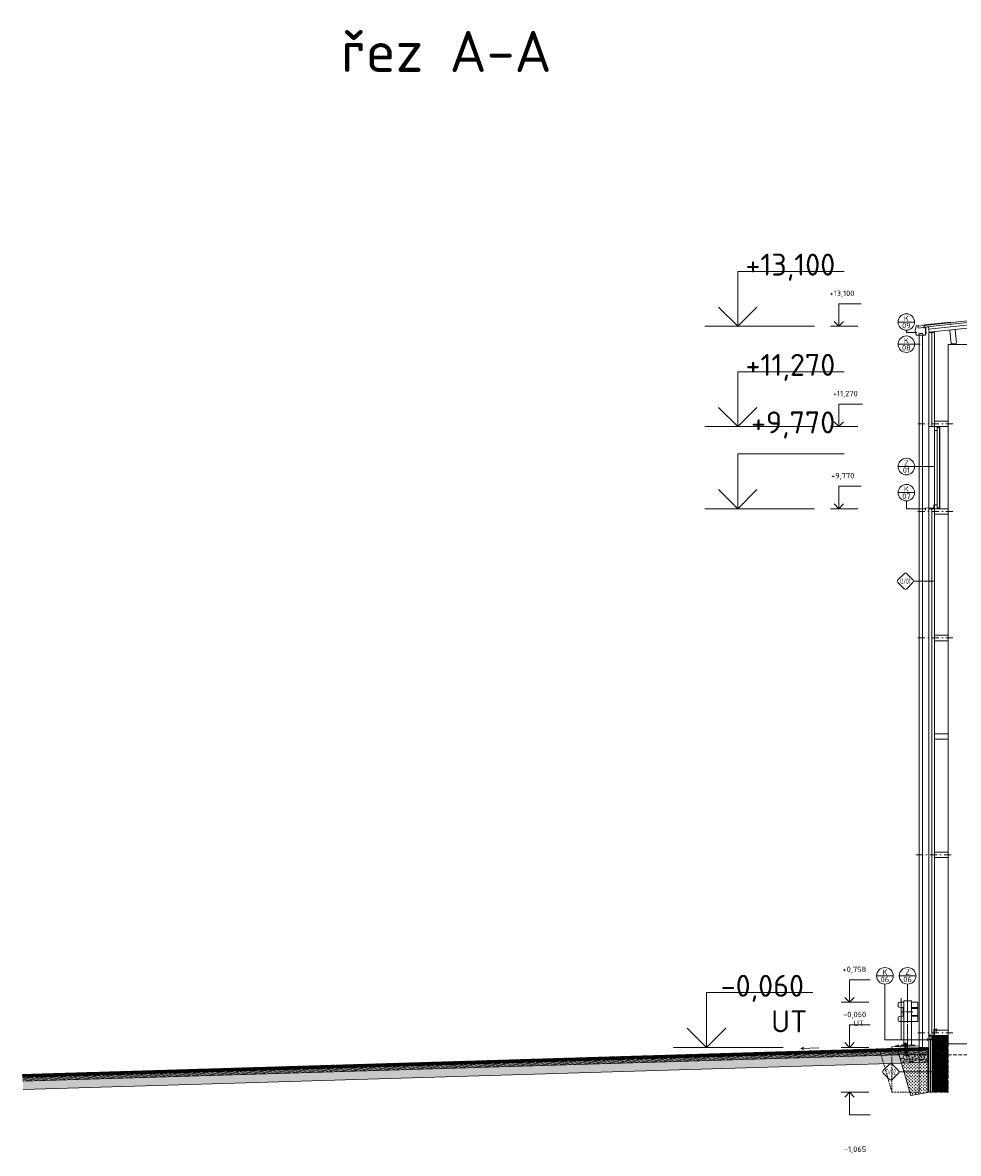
# Model space of a CAD drawing. Header units: millimetres. Extents: x -746391 to 410178, y -169697 to 100555.
# Tile 153 of 179: x 308835 to 325915, y -168407 to -147764. Entities that reach past the tile are written whole.
import ezdxf
from ezdxf.enums import TextEntityAlignment as Align

# ---------------------------------------------------------------- set-up
doc = ezdxf.new("R2010")
doc.units = ezdxf.units.MM
for name, pattern in [('AM_DIN_G_W050', [13.75, 9.75, -1.5, 1, -1.5]), ('CENTERX2', [101.6, 63.5, -12.7, 12.7, -12.7]), ('DASHDOT', [25.4, 12.7, -6.35, 0, -6.35]), ('HIDDEN', [9.525, 6.35, -3.175]), ('ČÁRKOVANÁ', [19.05, 12.7, -6.35])]:
    doc.linetypes.add(name, pattern=pattern)
doc.layers.get('0').update_dxf_attribs({"color": 9})
doc.layers.add('_____detaily', color=9, linetype='Continuous')
for name, color, linetype, lineweight in [('A99_N_kce-pohl', 9, 'Continuous', 9), ('A99_N_kce-rez-sil', 9, 'Continuous', 18), ('A99_N_kce-rez-ten', 9, 'Continuous', 9), ('A99_N_koty-200-vysk', 9, 'Continuous', 9), ('A99_N_koty-50-vysk', 9, 'Continuous', 9), ('A99_N_sraf', 9, 'Continuous', 0), ('A99_N_txt-popis-200', 9, 'Continuous', 5), ('A99_N_znaceni 50', 9, 'Continuous', 5), ('A99_S_kce-pohl', 9, 'Continuous', 5), ('A99_S_kce-rez-sil', 9, 'Continuous', 15), ('A99_S_osy', 9, 'CENTERX2', 5), ('A99_S_sraf', 9, 'Continuous', 9)]:
    doc.layers.add(name, color=color, linetype=linetype, lineweight=lineweight)
doc.styles.add('A99_kota', font='isocpeur.ttf', dxfattribs={"height": 2})
doc.styles.add('A99_popis', font='isocpeur.ttf')
doc.styles.add('ad_popis 100', font='isocpeur.ttf', dxfattribs={"height": 200})
doc.linetypes.add('IZOLACE', pattern='A,0.00254,-2.54,[134,ltypeshp.shx,S=2.54,R=0,X=-2.54,Y=0],-5.08,[134,ltypeshp.shx,S=2.54,R=180,X=2.54,Y=0],-2.54', length=10.16254)
pattern_1 = [(320, (326327.5, 52557.5), (-9.41282, -107.589027), [11.25, -123.75]), (265, (326327.5, 52557.5), (112.82882, 20.8127), [9, -99]), (10.4514, (326326.72, 52548.53), (103.41593, -86.776407), [9.56103, -105.171317]), (316.1842, (326357.5, 52557.5), (-24.82785, -160.08616), [16.875, -185.625]), (6.6356, (326355.43, 52544.16), (146.11768, -140.19941), [14.34154, -157.75695]), (261.1842, (326357.5, 52557.5), (146.11779, -140.19929), [13.5, -148.5]), (291, (326350, 52542.5), (-60.392834, -89.536058), [11.25, -123.75]), (236, (326350, 52542.5), (108.772507, -36.4973), [9, -99]), (341.4514, (326344.97, 52535.04), (48.379575, -126.033394), [9.56103, -105.171317]), (307.5, (326327.5, 52557.5), (49.934078, -1.823978), [0, -97.8, 0, -100.5, 0, -99.375]), (277.5, (326327.5, 52557.5), (59.161757, -39.46043), [0, -57.3, 0, -95.55, 0, -37.875]), (237.5, (326327.5, 52590.95), (-3.383231, -80.0733654), [0, -37.5, 0, -117, 0, -155.25]), (227.5, (326327.5, 52605.95), (15.015747, -87.477925), [0, -48.75, 0, -77.7, 0, -110.25])]
pattern_2 = [(15, (326327.5, 52557.5), (-5.1763809, 19.3185165), [])]

# ---------------------------------------------------------------- blocks, each defined once
blk = doc.blocks.new('*U79')
at = {"color": 0, "linetype": 'ByBlock', "lineweight": -2}
blk.add_line((-3, 0), (7, 0), dxfattribs=at)
for points in [[(0, 0), (0, 5), (0, 5), (9.7, 5)], [(-1.75, 1.75), (0, 0), (1.75, 1.75)]]:
    blk.add_lwpolyline(points, dxfattribs=at)
at = {"color": 0, "linetype": 'ByBlock', "lineweight": -2, "style": 'A99_kota'}
blk.add_attdef('POPIS', text='', height=2, rotation=360, dxfattribs=at).set_placement((9.2, 5.5), align=Align.BOTTOM_RIGHT)
blk.add_attdef('VYSKA', text='', height=2, rotation=360, dxfattribs=at).set_placement((9.2, 4.25), align=Align.TOP_RIGHT)
blk = doc.blocks.new('*U30')
at = {"color": 0, "linetype": 'ByBlock', "lineweight": -2}
blk.add_line((-3, 0), (7, 0), dxfattribs=at)
for points in [[(0, 0), (0, 5), (0, 5), (9.7, 5)], [(-1.75, 1.75), (0, 0), (1.75, 1.75)]]:
    blk.add_lwpolyline(points, dxfattribs=at)
at = {"color": 0, "linetype": 'ByBlock', "lineweight": -2, "style": 'A99_kota'}
for tag, p in [('VYSKA', (9.2, 7.75)), ('POPIS', (9.2, 4.5))]:
    blk.add_attdef(tag, text='', height=2, dxfattribs=at).set_placement(p, align=Align.TOP_RIGHT)
blk = doc.blocks.new('*U32')
at = {"color": 0, "linetype": 'ByBlock', "lineweight": -2}
blk.add_line((-3, 0), (7, 0), dxfattribs=at)
for points in [[(0, 0), (0, 5), (0, 5), (9.7, 5)], [(-1.75, 1.75), (0, 0), (1.75, 1.75)]]:
    blk.add_lwpolyline(points, dxfattribs=at)
at = {"color": 0, "linetype": 'ByBlock', "lineweight": -2, "style": 'A99_kota'}
for tag, p in [('VYSKA', (9.2, 7.75)), ('POPIS', (9.2, 4.5))]:
    blk.add_attdef(tag, text='', height=2, dxfattribs=at).set_placement(p, align=Align.TOP_RIGHT)
blk = doc.blocks.new('*U33')
at = {"color": 0, "linetype": 'ByBlock', "lineweight": -2}
blk.add_line((-3, 0), (7, 0), dxfattribs=at)
for points in [[(0, 0), (0, 8.2), (0, 8.2), (7.5, 8.2)], [(-1.75, 1.75), (0, 0), (1.75, 1.75)]]:
    blk.add_lwpolyline(points, dxfattribs=at)
at = {"color": 0, "linetype": 'ByBlock', "lineweight": -2, "style": 'A99_kota'}
for tag, p in [('VYSKA', (7.8, 10.95)), ('POPIS', (7, 7.7))]:
    blk.add_attdef(tag, text='', height=2, dxfattribs=at).set_placement(p, align=Align.TOP_RIGHT)
blk = doc.blocks.new('*U35')
at = {"color": 0, "linetype": 'ByBlock', "lineweight": -2}
blk.add_line((-3, 0), (7, 0), dxfattribs=at)
for points in [[(0, 0), (0, 8.2), (0, 8.2), (8.1, 8.2)], [(-1.75, 1.75), (0, 0), (1.75, 1.75)]]:
    blk.add_lwpolyline(points, dxfattribs=at)
at = {"color": 0, "linetype": 'ByBlock', "lineweight": -2, "style": 'A99_kota'}
for tag, p in [('VYSKA', (7.6, 10.95)), ('POPIS', (7.6, 7.7))]:
    blk.add_attdef(tag, text='', height=2, dxfattribs=at).set_placement(p, align=Align.TOP_RIGHT)
blk = doc.blocks.new('*U36')
at = {"color": 0, "linetype": 'ByBlock', "lineweight": -2}
blk.add_line((-3, 0), (7, 0), dxfattribs=at)
for points in [[(0, 0), (0, 8.2), (0, 8.2), (8.7, 8.2)], [(-1.75, 1.75), (0, 0), (1.75, 1.75)]]:
    blk.add_lwpolyline(points, dxfattribs=at)
at = {"color": 0, "linetype": 'ByBlock', "lineweight": -2, "style": 'A99_kota'}
for tag, p in [('VYSKA', (8.2, 10.95)), ('POPIS', (8.2, 7.7))]:
    blk.add_attdef(tag, text='', height=2, dxfattribs=at).set_placement(p, align=Align.TOP_RIGHT)
blk = doc.blocks.new('*U63')
at = {"color": 0}
for p, q in [((-0.72, 4.14), (-4.15, 0.71)), ((4.14, 0.71), (0.71, 4.14)), ((-4.15, -0.72), (-0.72, -4.15)), ((0.71, -4.15), (4.14, -0.72)), ((4.44, 0), (15.9, 0))]:
    blk.add_line(p, q, dxfattribs=at)
for centre, start, end in [((-3.43, 0), 135, 225), ((0, 3.42), 45, 135), ((3.42, 0), 315, 45), ((0, -3.43), 225, 315)]:
    blk.add_arc(centre, 1.01, start, end, dxfattribs=at)
at = {"color": 0, "linetype": 'ByBlock', "style": 'A99_popis', "width": 0.953108}
blk.add_attdef('SKLADBA', text='', height=3, rotation=0.01026, dxfattribs=at).set_placement((-2.86, -1.51), (2.86, -1.5), align=Align.FIT)
blk = doc.blocks.new('*U85')
at = {"color": 0}
for p, q in [((-0.72, 4.14), (-4.15, 0.71)), ((4.14, 0.71), (0.71, 4.14)), ((-4.15, -0.72), (-0.72, -4.15)), ((0.71, -4.15), (4.14, -0.72)), ((4.44, 0), (25.95, 0))]:
    blk.add_line(p, q, dxfattribs=at)
for centre, start, end in [((-3.43, 0), 135, 225), ((0, 3.42), 45, 135), ((3.42, 0), 315, 45), ((0, -3.43), 225, 315)]:
    blk.add_arc(centre, 1.01, start, end, dxfattribs=at)
at = {"color": 0, "linetype": 'ByBlock', "style": 'A99_popis', "width": 0.953108}
blk.add_attdef('SKLADBA', text='', height=3, rotation=0.01026, dxfattribs=at).set_placement((-2.86, -1.51), (2.86, -1.5), align=Align.FIT)
blk = doc.blocks.new('*U18')
at = {"color": 0, "linetype": 'ByBlock'}
blk.add_line((-3.02, 0), (3.02, 0), dxfattribs=at)
blk.add_circle((0, 0), 3.02, dxfattribs=at)
at = {"color": 0, "linetype": 'ByBlock', "style": 'A99_popis'}
for tag, p in [('KATEGORIE', (0, 1.31)), ('PRVEK', (0, -1.3))]:
    blk.add_attdef(tag, text='', height=2, dxfattribs=at).set_placement(p, align=Align.MIDDLE_CENTER)
blk = doc.blocks.new('*U245')
at = {"color": 0, "linetype": 'ByBlock', "lineweight": -2}
blk.add_line((-3, 0), (7, 0), dxfattribs=at)
for points in [[(-1.75, -1.75), (0, 0), (1.75, -1.75)], [(0, 0), (0, -8.2), (0, -8.2), (7.5, -8.2)]]:
    blk.add_lwpolyline(points, dxfattribs=at)
at = {"color": 0, "linetype": 'ByBlock', "lineweight": -2, "style": 'A99_kota'}
for tag, p in [('VYSKA', (7.8, -5.45)), ('POPIS', (7, -8.7))]:
    blk.add_attdef(tag, text='', height=2, dxfattribs=at).set_placement(p, align=Align.TOP_RIGHT)

msp = doc.modelspace()

# ---------------------------------------------------------------- hatches: boundary and pattern name
at = {"layer": 'A99_N_sraf', "linetype": 'Continuous', "lineweight": 0, "ltscale": 8}
h = msp.add_hatch(dxfattribs=at)
h.set_pattern_fill('ZDIVO-STR_PEV', color=1, scale=5, style=2)
h.set_pattern_definition([(45, (304908.713, -116151.488), (-10.6066017, 10.6066017), []), (45, (304915.784, -116151.488), (-10.6066017, 10.6066017), []), (135, (304908.713, -116151.488), (-7.0710678, -7.0710678), [])])
h.paths.add_polyline_path([(324800, -166489.8), (324814.3, -166539.4), (325357.5, -166523.1), (325357.5, -166472.9)])
h = msp.add_hatch(dxfattribs=at)
h.set_pattern_fill('ZEM_OBECNE', color=256, scale=10, angle=-30, style=2)
h.set_pattern_definition(pattern_2)
h.paths.add_polyline_path([(324814.3, -166539.4), (324834.2, -166608.9), (325357.5, -166593.2), (325357.5, -166523.1)])
at = {"layer": 'A99_N_sraf', "linetype": 'Continuous', "lineweight": 0}
h = msp.add_hatch(dxfattribs=at)
h.set_pattern_fill('AR-CONC', color=1, scale=0.025, angle=-90, style=2)
h.set_pattern_definition([(320, (326327.5, 52557.5), (-0.01568803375, -0.17931504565), [0.01875, -0.20625]), (265, (326327.5, 52557.5), (0.18804803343, 0.0346878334), [0.015, -0.165]), (10.4514, (326327.4987, 52557.48506), (0.17235988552, -0.14462734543), [0.0159350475, -0.175285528]), (316.1842, (326327.55, 52557.5), (-0.04137975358, -0.26681026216), [0.028125, -0.309375]), (6.6356, (326327.54655, 52557.47777), (0.24352946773, -0.2336656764), [0.023902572, -0.26292825]), (261.1842, (326327.55, 52557.5), (0.24352965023, -0.2336654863), [0.0225, -0.2475]), (291, (326327.5375, 52557.475), (-0.10065472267, -0.14922676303), [0.01875, -0.20625]), (236, (326327.5375, 52557.475), (0.18128751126, -0.06082883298), [0.015, -0.165]), (341.4514, (326327.52911, 52557.46256), (0.08063262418, -0.21005565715), [0.0159350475, -0.175285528]), (307.5, (326327.5, 52557.5), (0.083223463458, -0.00303996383), [0, -0.163, 0, -0.1675, 0, -0.165625]), (277.5, (326327.5, 52557.5), (0.09860292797, -0.06576738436), [0, -0.0955, 0, -0.15925, 0, -0.063125]), (237.5, (326327.5, 52557.55575), (-0.005638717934, -0.133455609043), [0, -0.0625, 0, -0.195, 0, -0.25875]), (227.5, (326327.5, 52557.58075), (0.02502624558, -0.145796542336), [0, -0.08125, 0, -0.1295, 0, -0.18375])])
h.paths.add_polyline_path([(324834.2, -166608.9), (324876.9, -166757.6), (325357.5, -166743.2), (325357.5, -166593)])
h = msp.add_hatch(dxfattribs=at)
h.set_pattern_fill('ZEM_NASYPANA', color=1, scale=0.1, angle=-90, style=2)
h.set_pattern_definition([(45, (-690672.5, 52557.5), (2e-13, 56.5685425), [20, -60]), (135, (-690630.074, 52585.784), (-56.5685425, 2e-13), [20, -60])])
h.paths.add_polyline_path([(325047.9, -167352.8), (325357.5, -167292.5), (325357.5, -166743.2), (324876.9, -166757.6)])
at = {"layer": 'A99_S_sraf', "lineweight": 0, "ltscale": 2, "transparency": 33554687}
h = msp.add_hatch(dxfattribs=at)
h.set_pattern_fill('ZELEZOBETON', color=256, scale=8)
h.set_pattern_definition([(45, (326327.5, 52557.5), (-28.284271, 28.284271), []), (45, (326338.814, 52557.5), (-28.284271, 28.284271), []), (45, (326361.44, 52557.5), (-16.970563, 39.59798), [16, -8, 0, -8])])
h.paths.add_polyline_path([(325727.5, -167292.5), (325727.5, -166257.5), (325437.5, -166257.5), (325437.5, -167292.5)])
at = {"layer": 'A99_S_sraf', "linetype": 'Continuous', "lineweight": 0, "ltscale": 8}
h = msp.add_hatch(dxfattribs=at)
h.set_pattern_fill('ZDIVO-STR_PEV', color=256, scale=5, style=2)
h.set_pattern_definition([(45, (303448.713, -116151.488), (-10.6066017, 10.6066017), []), (45, (303455.784, -116151.488), (-10.6066017, 10.6066017), []), (135, (303448.713, -116151.488), (-7.0710678, -7.0710678), [])])
h.paths.add_polyline_path([(308835, -166968.8), (308836.5, -167018.8), (324814.3, -166539.4), (324800, -166489.8)])
h = msp.add_hatch(dxfattribs=at)
h.set_pattern_fill('ZEM_OBECNE', color=256, scale=10, angle=-30, style=2)
h.set_pattern_definition(pattern_2)
h.paths.add_polyline_path([(308836.5, -167018.8), (308838.6, -167088.7), (324834.2, -166608.9), (324814.3, -166539.4)])
at = {"layer": 'A99_S_sraf', "linetype": 'Continuous', "lineweight": 0}
h = msp.add_hatch(dxfattribs=at)
h.set_pattern_fill('AR-CONC', color=256, scale=15, angle=-90, style=2)
h.set_pattern_definition(pattern_1)
h.paths.add_polyline_path([(321302.3, -166714.8), (308838.4, -167088.6), (308843.1, -167238.7), (321303.8, -166864.8), (324876.9, -166757.6), (324834.2, -166608.9)])
at = {"layer": 'A99_S_sraf', "linetype": 'Continuous', "lineweight": 0, "ltscale": 0.5}
h = msp.add_hatch(dxfattribs=at)
h.set_pattern_fill('AR-CONC', color=1, scale=15, angle=-90, style=2)
h.set_pattern_definition(pattern_1)
h.paths.add_polyline_path([(325357.5, -166743.2), (325357.5, -166593.2), (324972.9, -166604.7), (324973.3, -166613.6), (324956.3, -166614.3), (324939.3, -166615), (324938.9, -166605.7), (324834.2, -166608.9), (324876.9, -166757.6)])

# ---------------------------------------------------------------- linework, layer by layer
at = {"layer": '_____detaily', "linetype": 'HIDDEN', "lineweight": 5, "ltscale": 5}
msp.add_line((324700.5, -167286.8), (324472.4, -166499.7), dxfattribs=at)
at = {"layer": '_____detaily', "linetype": 'AM_DIN_G_W050', "lineweight": 5, "ltscale": 5}
for points in [[(324987.5, -165564.7), (324987.5, -166587.5)], [(324884.5, -165824.5), (325085.7, -165824.5)]]:
    msp.add_lwpolyline(points, dxfattribs=at)
at = {"layer": '_____detaily', "linetype": 'Continuous', "lineweight": 5}
for points in [[(324700.5, -166463.5), (325200.5, -166443.4)], [(324767, -166443.6), (324784, -166437.7)], [(324767, -166443.6), (324834, -166440.9)], [(324767, -166443.6), (324784.4, -166448.1)], [(324868.3, -166444.2), (324858.4, -166457.1)], [(324928, -166422.8), (324909.5, -166423.6), (324909.8, -166430.6)], [(324935.4, -166407.5), (324927.4, -166407.8), (324928, -166422.8), (324948.5, -166422)], [(324947.5, -166397), (324935, -166397.5), (324935.4, -166407.5), (324947.9, -166407)], [(324935.7, -166537.6), (324936.5, -166558.1), (324954, -166557.4)], [(324947.5, -166397), (324960, -166396.5), (324960.4, -166406.5), (324947.9, -166407)], [(324960.4, -166406.5), (324968.4, -166406.2), (324969, -166421.2), (324948.5, -166422)], [(324970.6, -166536.2), (324971.5, -166556.7), (324954, -166557.4)], [(324969, -166421.2), (324987.5, -166420.4), (324987.8, -166427.4)], [(325108.1, -166434.6), (325119.1, -166446.6)], [(324943.6, -166609.8), (324943.8, -166614.8), (324956.3, -166614.3)], [(324968.6, -166608.8), (324968.8, -166613.8), (324956.3, -166614.3)]]:
    msp.add_lwpolyline(points, dxfattribs=at)
at = {"layer": '_____detaily', "linetype": 'HIDDEN', "lineweight": 5, "ltscale": 5}
for points in [[(324700.5, -167292.5), (325200.5, -167292.5), (325200.5, -166443.4)], [(324700.5, -167292.5), (324700.5, -167292.5), (324700.5, -166463.5)], [(324950.6, -166486.5), (324932.1, -166487.2), (324934.2, -166537.7), (324953.1, -166536.9)], [(324937, -166558.1), (324939.1, -166610), (324956.1, -166609.3)], [(324937.4, -166407.4), (324941.7, -166514.8)], [(324951.6, -166486.4), (324970.1, -166485.7), (324972.1, -166536.1), (324953.1, -166536.9)], [(324971, -166556.7), (324973, -166608.7), (324956.1, -166609.3)], [(324958.4, -166406.6), (324962.7, -166514)]]:
    msp.add_lwpolyline(points, dxfattribs=at)
at = {"layer": '_____detaily', "linetype": 'Continuous', "lineweight": 5}
msp.add_lwpolyline([(324867.9, -166432.2), (324868.3, -166444.2), (325108.1, -166434.6), (325107.7, -166422.6)], close=True, dxfattribs=at)
at = {"layer": '_____detaily', "linetype": 'AM_DIN_G_W050', "lineweight": 5, "ltscale": 2}
msp.add_lwpolyline([(324947.3, -166385.4), (324956.9, -166624.2)], dxfattribs=at)
at = {"layer": 'A99_N_kce-pohl', "color": 1, "linetype": 'Continuous', "lineweight": 5}
for points in [[(325283.4, -153342.5), (325283.4, -153330.5), (325317.5, -153326), (325317.5, -153472.5), (325142.5, -153472.5), (325128, -153390.1), (325143.4, -153299.6), (325188.9, -153294.7), (325189.4, -153298.8), (325169.5, -153300.9)], [(325770.2, -153229.9), (325288, -153282.2)], [(325288, -153282.2), (325292.8, -153326.9)], [(325313.7, -153325.7), (325298.6, -153327.8), (325298.9, -153330), (325320.9, -153326.1), (325320.8, -153438.7), (325324.1, -153438.7), (325324.1, -153422.5)], [(325770.2, -153229.9), (325775, -153274.7)], [(325190, -153472.5), (325200, -153442.5), (325260, -153442.5), (325270, -153472.5)], [(325467.5, -156567.5), (325467.5, -156625), (325317.5, -156630), (325317.5, -156667.5)], [(325477.5, -156637.5), (325377.5, -156637.5)], [(324847.3, -165649.5), (324917.5, -165649.5)], [(324893.8, -165744.9), (324917.5, -165744.9)], [(324906.5, -165760), (324917.5, -165760)], [(324917.5, -165619.7), (325057.5, -165620.2)], [(324917.5, -165649.5), (324917.5, -165620)], [(324917.5, -166427.5), (324917.5, -165647.5)], [(325057.5, -166422.5), (325057.5, -165620)], [(325057.5, -165649.5), (325172.5, -165649.5)], [(325057.5, -165744.9), (325172.5, -165744.9)], [(325057.5, -165760), (325172.5, -165760)], [(325172.5, -165649.5), (325172.5, -165999.5)], [(324893.8, -165904.1), (324917.5, -165904.1)], [(324906.5, -165889), (324917.5, -165889)], [(325057.5, -165889), (325172.5, -165889)], [(325057.5, -165904.1), (325172.5, -165904.1)], [(324847.3, -165999.5), (325172.5, -165999.5)]]:
    msp.add_lwpolyline(points, dxfattribs=at)
msp.add_lwpolyline([(325197.5, -153472.5), (325262.5, -153472.5), (325262.5, -166475), (325197.5, -166475)], close=True, dxfattribs=at)
at = {"layer": 'A99_N_kce-pohl', "color": 1, "lineweight": 5}
for points in [[(325377.5, -155137.5), (325377.5, -156637.5)], [(325477.5, -155207.5), (325477.5, -156567.5)], [(325527.5, -155152.5), (325567.5, -155152.5)], [(325527.5, -155207.5), (325527.5, -156567.5)], [(325567.5, -155155), (325567.5, -156587.5)], [(325577.5, -155137.5), (325577.5, -156637.5)], [(325527.5, -156622.5), (325567.5, -156622.5)], [(325507.5, -166192.5), (325507.5, -166127.5)], [(325427.5, -166292.5), (325492.5, -166292.5)]]:
    msp.add_lwpolyline(points, dxfattribs=at)
at = {"layer": 'A99_N_kce-pohl', "color": 1, "linetype": 'Continuous', "lineweight": 20}
for points in [[(324847.3, -165649.5), (324832, -165650, 0.4044874), (324817.5, -165665), (324817.5, -165724.3, 0.3881938), (324831.2, -165739.2), (324892.7, -165744.8, -0.3892688), (324906.5, -165760), (324906.5, -165824.5)], [(324847.3, -165999.5), (324832, -165999, -0.4044874), (324817.5, -165984), (324817.5, -165924.7, -0.3881938), (324831.2, -165909.8), (324892.7, -165904.2, 0.3892688), (324906.5, -165889), (324906.5, -165824.5)]]:
    msp.add_lwpolyline(points, format="xyb", dxfattribs=at)
at = {"layer": 'A99_N_kce-rez-sil', "lineweight": 5}
msp.add_line((325289.1, -153292.1), (331090.8, -152663.4), dxfattribs=at)
at = {"layer": 'A99_N_kce-rez-sil'}
for p, q in [((325292.8, -153326.9), (331093.9, -152698.3)), ((325383.1, -153417.7), (331105.4, -152797.6))]:
    msp.add_line(p, q, dxfattribs=at)
at = {"layer": 'A99_N_kce-rez-sil', "color": 1}
msp.add_lwpolyline([(325383.1, -153417.7), (325372.4, -153318.3)], dxfattribs=at)
at = {"layer": 'A99_N_kce-rez-sil'}
for points in [[(325377.5, -153422.5), (325377.5, -155137.5)], [(325377.5, -153422.5), (325477.5, -153422.5)], [(325477.5, -153422.5), (325477.5, -155137.5)], [(325477.5, -155137.5), (325377.5, -155137.5)], [(325377.5, -156637.5), (325377.5, -161397.5)], [(325477.5, -156637.5), (325477.5, -161397.5)], [(325377.5, -161397.5), (325377.5, -166292.1)], [(325477.5, -161397.5), (325477.5, -166257.5)], [(325377.5, -166292.5), (325382.5, -166292.1), (325382.5, -166242.1)]]:
    msp.add_lwpolyline(points, dxfattribs=at)
at = {"layer": 'A99_N_kce-rez-sil', "lineweight": 13}
for points in [[(325477.5, -155137.5), (325477.5, -155207.5), (325527.5, -155207.5), (325527.5, -155137.5)], [(325477.5, -156637.5), (325477.5, -156567.5), (325527.5, -156567.5), (325527.5, -156637.5)]]:
    msp.add_lwpolyline(points, close=True, dxfattribs=at)
for points in [[(325530, -155152.5), (325530, -155150), (325570, -155150), (325570, -155190), (325567.5, -155190), (325567.5, -155152.5), (325530, -155152.5)], [(325530, -156622.5), (325530, -156625), (325570, -156625), (325570, -156585), (325567.5, -156585), (325567.5, -156622.5), (325530, -156622.5)]]:
    msp.add_lwpolyline(points, dxfattribs=at)
at = {"layer": 'A99_N_kce-rez-sil', "color": 1, "lineweight": 13}
for points in [[(325377.5, -166472.5), (325377.5, -166315)], [(325377.5, -166315), (325437.5, -166315)]]:
    msp.add_lwpolyline(points, dxfattribs=at)
at = {"layer": 'A99_N_kce-rez-sil', "color": 1, "lineweight": 5}
msp.add_lwpolyline([(325397.5, -166257.5), (325437.5, -166257.5)], dxfattribs=at)
at = {"layer": 'A99_N_kce-rez-ten', "color": 1}
for points in [[(325174.7, -153304.5), (325289.1, -153292.1)], [(325178.5, -153339.3), (325174.7, -153304.5)], [(325178.5, -153339.3), (325372.4, -153318.3)]]:
    msp.add_lwpolyline(points, dxfattribs=at)
at = {"layer": 'A99_N_koty-50-vysk', "lineweight": 5}
for points in [[(323040.4, -166491), (323094.7, -166468.3)], [(323040.4, -166491), (323366.2, -166481.3)], [(323040.4, -166491), (323096, -166510.4)]]:
    msp.add_lwpolyline(points, dxfattribs=at)
at = {"layer": 'A99_N_sraf', "color": 1, "linetype": 'IZOLACE', "lineweight": 0, "ltscale": 3}
for points in [[(325377.2, -153363), (331099.4, -152742.9)], [(325427.5, -155137.5), (325427.5, -153422.5)], [(325427.5, -156637.5), (325427.5, -166237.5)]]:
    msp.add_lwpolyline(points, dxfattribs=at)
at = {"layer": 'A99_N_sraf', "color": 1, "linetype": 'IZOLACE', "lineweight": 0, "ltscale": 2}
msp.add_lwpolyline([(325407.5, -166315), (325407.5, -167292.5)], dxfattribs=at)
at = {"layer": 'A99_N_znaceni 50'}
for points in [[(324967.5, -153382.5), (324967.5, -153422.5), (325162.5, -153422.5)], [(325116.6, -153635), (325219.6, -153635)], [(324965.6, -156496), (324965.6, -156642.5), (325317.5, -156642.5)], [(324570.3, -165317.1), (324569.8, -166332.5), (325347.8, -166332.5)], [(324987.5, -165620), (324987.5, -165317.1)], [(324870, -165573.5), (324870, -166332.5), (325630.3, -166332.5)]]:
    msp.add_lwpolyline(points, dxfattribs=at)
at = {"layer": 'A99_N_znaceni 50', "lineweight": 5}
msp.add_lwpolyline([(325116.6, -155868.7), (325477.5, -155867.5)], dxfattribs=at)
at = {"layer": 'A99_S_kce-pohl'}
msp.add_line((325727.5, -153642.3), (325727.5, -166257.5), dxfattribs=at)
for points in [[(325727.5, -153642.3), (326227.5, -153642.3)], [(308835, -166968.8), (324800, -166489.8)], [(308836.5, -167018.8), (324814.3, -166539.4)], [(308838.6, -167088.7), (324834.2, -166608.9)], [(308843.1, -167238.7), (324876.9, -166757.6)]]:
    msp.add_lwpolyline(points, dxfattribs=at)
at = {"layer": 'A99_S_kce-rez-sil', "color": 7, "linetype": 'Continuous', "lineweight": 15}
for q in [(325727.5, -166257.5), (352757.5, -166407.5)]:
    msp.add_line((325727.5, -166407.5), q, dxfattribs=at)
at = {"layer": 'A99_S_kce-rez-sil', "color": 1, "linetype": 'Continuous', "lineweight": 5}
for p, q in [((325047.9, -167352.8), (324800, -166489.8)), ((325357.5, -166472.9), (325357.5, -167292.5)), ((325357.1, -167293.1), (325047.9, -167352.8))]:
    msp.add_line(p, q, dxfattribs=at)
at = {"layer": 'A99_S_kce-rez-sil', "color": 7, "linetype": 'HIDDEN', "lineweight": 5, "ltscale": 10}
msp.add_line((325727.5, -166607.5), (409977.5, -166607.5), dxfattribs=at)
at = {"layer": 'A99_S_kce-rez-sil', "linetype": 'Continuous', "flags": 128}
for points in [[(325855.4, -153366.6), (325882.3, -153615.1), (325782.9, -153625.9), (325756, -153377.3)], [(325477.5, -155037.5), (325727.5, -155037.5), (325727.5, -155137.5), (325477.5, -155137.5)], [(325477.5, -156637.5), (325727.5, -156637.5), (325727.5, -156737.5), (325477.5, -156737.5)], [(325477.5, -158947.5), (325727.5, -158947.5), (325727.5, -159047.5), (325477.5, -159047.5)], [(325477.5, -160747.5), (325727.5, -160747.5), (325727.5, -160847.5), (325477.5, -160847.5)], [(325477.5, -162907.5), (325727.5, -162907.5), (325727.5, -163007.5), (325477.5, -163007.5)], [(325477.5, -166157.5), (325727.5, -166157.5), (325727.5, -166257.5), (325477.5, -166257.5)]]:
    msp.add_lwpolyline(points, close=True, dxfattribs=at)
at = {"layer": 'A99_S_kce-rez-sil', "color": 1, "linetype": 'Continuous', "lineweight": 5}
for points in [[(325527.5, -166147.5), (325467.5, -166147.5), (325467.5, -166257.5), (325437.5, -166257.5), (325437.5, -166312.5)], [(325357.3, -166336.9), (325347.8, -166346.5), (325347.8, -166315), (325435, -166307.1), (325435, -166274.7)], [(325382.5, -166242.1), (325397.5, -166242.1), (325397.5, -166257.5)], [(325391, -166246.5), (325395.7, -166277.5), (325437.5, -166277.5), (325437.5, -166317.5)], [(324814.3, -166539.4), (325357.5, -166523.1)], [(324834.2, -166608.9), (325357.5, -166593.2)], [(324876.9, -166757.6), (325357.5, -166743.2)]]:
    msp.add_lwpolyline(points, dxfattribs=at)
at = {"layer": 'A99_S_kce-rez-sil', "color": 1, "linetype": 'Continuous', "lineweight": 5, "flags": 128}
for points in [[(325477.5, -166257.5), (325437.5, -166257.5), (325437.5, -166257.5)], [(325437.5, -166257.5), (325437.5, -167292.5)], [(325377.5, -166472.5), (325377.5, -167292.5)]]:
    msp.add_lwpolyline(points, dxfattribs=at)
at = {"layer": 'A99_S_kce-rez-sil', "color": 1, "linetype": 'Continuous', "lineweight": 9}
msp.add_lwpolyline([(324800, -166489.8), (325377.5, -166472.5)], dxfattribs=at)
at = {"layer": 'A99_S_kce-rez-sil', "color": 1, "linetype": 'ČÁRKOVANÁ', "lineweight": 5, "ltscale": 4}
msp.add_lwpolyline([(325367.5, -166472.7), (325367.5, -167292.5)], dxfattribs=at)
at = {"layer": 'A99_S_kce-rez-sil', "color": 7, "linetype": 'HIDDEN', "lineweight": 5, "ltscale": 10}
for points in [[(325727.5, -166407.5), (325727.5, -167292.5)], [(325377.5, -167292.5), (325727.5, -167292.5)]]:
    msp.add_lwpolyline(points, dxfattribs=at)
at = {"layer": 'A99_S_osy', "linetype": 'DASHDOT', "lineweight": 5, "ltscale": 10}
for points in [[(325177.5, -155087.5), (325842.5, -155087.5)], [(325177.5, -156687.5), (325842.5, -156687.5)], [(325177.5, -158997.5), (325842.5, -158997.5)], [(325145, -162957.5), (325810, -162957.5)], [(325177.5, -166207.5), (325842.5, -166207.5)]]:
    msp.add_lwpolyline(points, dxfattribs=at)

# ---------------------------------------------------------------- block references
at = {"layer": 'A99_N_koty-200-vysk', "lineweight": 5}
ref = msp.add_blockref('*U30', (321887.5, -153307.5), dxfattribs=dict(at, xscale=200, yscale=200, zscale=200))
ref.add_attrib('VYSKA', '+13,100', dxfattribs={"layer": '0', "color": 0, "linetype": 'ByBlock', "lineweight": -2, "height": 400, "style": 'A99_kota'}).set_placement((323667.6, -151982.5), align=Align.TOP_RIGHT)
ref = msp.add_blockref('*U30', (321887.5, -155137.5), dxfattribs=dict(at, xscale=200, yscale=200, zscale=200))
ref.add_attrib('VYSKA', '+11,270', dxfattribs={"layer": '0', "color": 0, "linetype": 'ByBlock', "lineweight": -2, "height": 400, "style": 'A99_kota'}).set_placement((323667.6, -153812.5), align=Align.TOP_RIGHT)
ref = msp.add_blockref('*U79', (321887.5, -156637.5), dxfattribs=dict(at, xscale=200, yscale=200, zscale=200))
ref.add_attrib('VYSKA', '+9,770', dxfattribs={"layer": '0', "color": 0, "linetype": 'ByBlock', "lineweight": -2, "height": 400, "style": 'A99_kota'}).set_placement((323667.6, -154862.5), align=Align.TOP_RIGHT)
ref = msp.add_blockref('*U32', (321317.5, -166472.5), dxfattribs=dict(at, xscale=200, yscale=200, zscale=200))
ref.add_attrib('VYSKA', '-0,060', dxfattribs={"layer": '0', "color": 0, "linetype": 'ByBlock', "lineweight": -2, "height": 400, "style": 'A99_kota'}).set_placement((323097.6, -165147.5), align=Align.TOP_RIGHT)
ref.add_attrib('POPIS_001', 'UT', (322497.6, -166197.5), dxfattribs={"layer": '0', "color": 0, "linetype": 'ByBlock', "lineweight": -2, "height": 400, "style": 'A99_kota'})
at = {"layer": 'A99_N_koty-50-vysk', "lineweight": 5}
ref = msp.add_blockref('*U35', (323732.5, -153307.5), dxfattribs=dict(at, xscale=50, yscale=50, zscale=50))
ref.add_attrib('VYSKA', '+13,100', dxfattribs={"layer": '0', "color": 0, "linetype": 'ByBlock', "lineweight": -2, "height": 100, "style": 'A99_kota'}).set_placement((324017.5, -152656.3), align=Align.TOP_RIGHT)
ref = msp.add_blockref('*U36', (323732.5, -155137.5), dxfattribs=dict(at, xscale=50, yscale=50, zscale=50))
ref.add_attrib('VYSKA', '+11,270', dxfattribs={"layer": '0', "color": 0, "linetype": 'ByBlock', "lineweight": -2, "height": 100, "style": 'A99_kota'}).set_placement((324077.5, -154486.3), align=Align.TOP_RIGHT)
ref = msp.add_blockref('*U35', (323732.5, -156637.5), dxfattribs=dict(at, xscale=50, yscale=50, zscale=50))
ref.add_attrib('VYSKA', '+9,770', dxfattribs={"layer": '0', "color": 0, "linetype": 'ByBlock', "lineweight": -2, "height": 100, "style": 'A99_kota'}).set_placement((324017.5, -155986.3), align=Align.TOP_RIGHT)
ref = msp.add_blockref('*U33', (323927.5, -165649.5), dxfattribs=dict(at, xscale=50, yscale=50, zscale=50))
ref.add_attrib('VYSKA', '+0,758', dxfattribs={"layer": '0', "color": 0, "linetype": 'ByBlock', "lineweight": -2, "height": 100, "style": 'A99_kota'}).set_placement((324232.5, -164998.2), align=Align.TOP_RIGHT)
ref = msp.add_blockref('*U33', (323927.5, -166472.5), dxfattribs=dict(at, xscale=50, yscale=50, zscale=50))
ref.add_attrib('VYSKA', '-0,060', dxfattribs={"layer": '0', "color": 0, "linetype": 'ByBlock', "lineweight": -2, "height": 100, "style": 'A99_kota'}).set_placement((324232.5, -165821.3), align=Align.TOP_RIGHT)
ref.add_attrib('POPIS_001', 'UT', (324002.5, -166083.8), dxfattribs={"layer": '0', "color": 0, "linetype": 'ByBlock', "lineweight": -2, "height": 100, "style": 'A99_kota'})
ref = msp.add_blockref('*U245', (323927.5, -167292.5), dxfattribs=dict(at, xscale=50, yscale=50, zscale=50))
ref.add_attrib('VYSKA', '-1,065', dxfattribs={"layer": '0', "color": 0, "linetype": 'ByBlock', "lineweight": -2, "height": 100, "style": 'A99_kota'}).set_placement((324232.5, -168281.2), align=Align.TOP_RIGHT)
at = {"layer": 'A99_N_znaceni 50', "xscale": 50, "yscale": 50, "zscale": 50}
for p, values in [((324965.6, -153230), {'KATEGORIE': 'K', 'PRVEK': '09'}), ((324965.6, -153635), {'KATEGORIE': 'K', 'PRVEK': '08'}), ((324965.6, -155868.7), {'KATEGORIE': 'Z', 'PRVEK': '01'}), ((324965.6, -156345), {'KATEGORIE': 'K', 'PRVEK': '07'}), ((324573.8, -165166.1), {'KATEGORIE': 'K', 'PRVEK': '06'}), ((324987.5, -165166.1), {'KATEGORIE': 'Z', 'PRVEK': '06'})]:
    msp.add_blockref('*U18', p, dxfattribs=at).add_auto_attribs(values)
at = {"layer": 'A99_N_znaceni 50', "lineweight": 5}
ref = msp.add_blockref('*U63', (324947.5, -157962.3), dxfattribs=dict(at, xscale=33.325, yscale=33.325, zscale=33.325))
ref.add_attrib('SKLADBA', 'O/01', dxfattribs={"layer": '0', "color": 0, "linetype": 'ByBlock', "height": 100, "rotation": 0.01026, "style": 'A99_popis', "width": 0.705829}).set_placement((324852.1, -158012.5), (325042.7, -158012.5), align=Align.FIT)
ref = msp.add_blockref('*U85', (324681.3, -166917.3), dxfattribs=dict(at, xscale=33.325, yscale=33.325, zscale=33.325))
ref.add_attrib('SKLADBA', 'O/02', dxfattribs={"layer": '0', "color": 0, "linetype": 'ByBlock', "height": 100, "rotation": 0.01026, "style": 'A99_popis', "width": 0.657151}).set_placement((324585.8, -166967.5), (324776.4, -166967.5), align=Align.FIT)

# ---------------------------------------------------------------- texts
at = {"layer": '_____detaily', "lineweight": 5, "style": 'A99_popis'}
msp.add_text('3,0%%%', height=20, dxfattribs=at).set_placement((324772, -166433.7))
at = {"layer": 'A99_N_txt-popis-200', "color": 1, "lineweight": 0, "insert": (314650, -147914.4), "char_height": 750, "width": 5203.396, "attachment_point": 1, "style": 'ad_popis 100', "bg_fill": 3, "box_fill_scale": 1, "bg_fill_color": 256, "bg_fill_transparency": 0}
msp.add_mtext('{\\fISOCPEUR|b1|i0|c238|p34;řez A-A}', dxfattribs=at)

doc.saveas('drawing.dxf')
